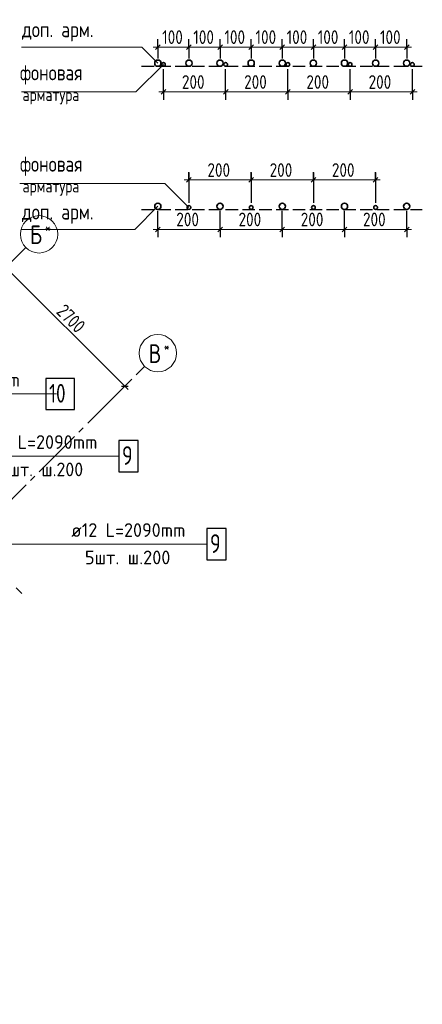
# Model space of a CAD drawing. Header units: millimetres. Extents: x 0 to 40165, y 0 to 42000.
# Tile 7 of 15: x 19796 to 26266, y 10016 to 25834. Entities that reach past the tile are written whole.
import ezdxf

# ---------------------------------------------------------------- set-up
doc = ezdxf.new("R2010")
doc.units = ezdxf.units.MM
doc.linetypes.add('______2', pattern=[270, 200, -70])
doc.linetypes.add('______5', pattern=[1100, 800, -100, 100, -100])
for name, color, linetype, lineweight in [('Standard', 7, 'Continuous', 25), ('ДОП Верх по Х', 7, 'Continuous', 25), ('Оси', 40, '______5', 18), ('Позиционная метка номер позиции', 7, 'Continuous', 13), ('Примечания', 7, 'Continuous', 25)]:
    doc.layers.add(name, color=color, linetype=linetype, lineweight=lineweight)
doc.styles.add('GOST 2.304-81', font='txt')
doc.styles.add('ISOCPEUR', font='txt')

msp = doc.modelspace()

# ---------------------------------------------------------------- linework, layer by layer
at = {"layer": 'Standard', "color": 7, "linetype": 'Continuous', "lineweight": 13, "transparency": 33554687}
for p, q in [((19575, 21854), (21484, 19945)), ((21484, 19945), (21537, 19892))]:
    msp.add_line(p, q, dxfattribs=at)
at = {"layer": 'Standard', "color": 251, "linetype": 'Continuous', "lineweight": -3, "true_color": 0x656565, "transparency": 33554687}
for p, q in [((21484, 19945), (20940, 19401)), ((21484, 19945), (21396, 19857)), ((21484, 19945), (21573, 20034)), ((19739, 16705), (19828, 16617))]:
    msp.add_line(p, q, dxfattribs=at)
at = {"layer": 'Standard', "color": 7, "linetype": 'Continuous', "lineweight": 25, "transparency": 33554687}
msp.add_line((21431, 19945), (21537, 19945), dxfattribs=at)
at = {"layer": 'ДОП Верх по Х', "color": 7, "linetype": 'Continuous', "lineweight": 13, "transparency": 33554687}
for p, q in [((18017, 19822), (20059, 19822)), ((19190, 18822), (21276, 18822)), ((20604, 17408), (22690, 17408))]:
    msp.add_line(p, q, dxfattribs=at)
at = {"layer": 'ДОП Верх по Х', "color": 7, "linetype": 'Continuous', "lineweight": 25, "transparency": 33554687}
for points in [[(20217, 19572), (20677, 19572), (20677, 20072), (20217, 20072), (20217, 19572)], [(21390, 18572), (21700, 18572), (21700, 19072), (21390, 19072), (21390, 18572)], [(22804, 17158), (23114, 17158), (23114, 17658), (22804, 17658), (22804, 17158)]]:
    msp.add_lwpolyline(points, dxfattribs=at)
at = {"layer": 'Оси', "color": 8, "linetype": '______5', "lineweight": -3, "transparency": 33554687}
for p, q in [((9292, 11572), (19895, 22174)), ((11555, 10016), (21804, 20265))]:
    msp.add_line(p, q, dxfattribs=at)
at = {"layer": 'Оси', "color": 7, "linetype": 'Continuous', "lineweight": 13, "transparency": 33554687}
for centre in [(20107, 22386), (22016, 20477)]:
    msp.add_circle(centre, 300, dxfattribs=at)
at = {"layer": 'Позиционная метка номер позиции', "color": 7, "linetype": 'Continuous', "lineweight": 13, "transparency": 33554687}
for points in [[(15727, 19265), (15727, 19822), (20390, 19822)], [(16252, 19380), (16252, 18822), (21390, 18822)], [(17279, 16249), (17279, 17408), (22804, 17408)]]:
    msp.add_lwpolyline(points, dxfattribs=at)
at = {"layer": 'Примечания', "color": 253, "linetype": 'Continuous', "lineweight": -3, "true_color": 0xa0a0a0, "transparency": 33554687}
for p, q in [((22016, 25394), (22016, 25519)), ((22516, 25394), (22516, 25519)), ((23016, 25394), (23016, 25519)), ((23516, 25394), (23516, 25519)), ((24016, 25394), (24016, 25519)), ((24516, 25394), (24516, 25519)), ((25016, 25394), (25016, 25519)), ((25516, 25394), (25516, 25519)), ((26016, 25394), (26016, 25519)), ((22016, 25394), (22016, 25269)), ((22016, 25394), (22016, 25211)), ((22516, 25394), (22516, 25269)), ((22516, 25394), (22516, 25211)), ((23016, 25394), (23016, 25269)), ((23016, 25394), (23016, 25211)), ((23516, 25394), (23516, 25269)), ((23516, 25394), (23516, 25211)), ((24016, 25394), (24016, 25269)), ((24016, 25394), (24016, 25211)), ((24516, 25394), (24516, 25269)), ((24516, 25394), (24516, 25211)), ((25016, 25394), (25016, 25269)), ((25016, 25394), (25016, 25211)), ((25516, 25394), (25516, 25269)), ((25516, 25394), (25516, 25211)), ((26016, 25394), (26016, 25269)), ((26016, 25394), (26016, 25211)), ((22106, 24673), (22106, 25041)), ((26106, 24673), (26106, 25041)), ((22106, 24673), (22106, 24798)), ((23106, 24673), (23106, 24798)), ((24106, 24673), (24106, 24798)), ((25106, 24673), (25106, 24798)), ((26106, 24673), (26106, 24798)), ((22106, 24673), (22106, 24548)), ((23106, 24673), (23106, 24548)), ((24106, 24673), (24106, 24548)), ((25106, 24673), (25106, 24548)), ((26106, 24673), (26106, 24548)), ((22516, 23259), (22516, 23384)), ((22516, 23378), (22516, 22917)), ((22516, 23259), (22516, 23134)), ((22516, 23259), (22516, 22892)), ((23516, 23259), (23516, 23384)), ((23516, 23378), (23516, 22917)), ((23516, 23259), (23516, 23134)), ((23516, 23259), (23516, 22892)), ((24516, 23259), (24516, 23384)), ((24516, 23378), (24516, 22917)), ((24516, 23259), (24516, 23134)), ((24516, 23259), (24516, 22892)), ((25516, 23259), (25516, 23384)), ((25516, 23378), (25516, 22917)), ((25516, 23259), (25516, 23134)), ((25516, 23259), (25516, 22892)), ((22016, 22465), (22016, 22762)), ((26016, 22465), (26016, 22762)), ((22016, 22465), (22016, 22590)), ((22016, 22465), (22016, 22340)), ((23016, 22465), (23016, 22590)), ((23016, 22465), (23016, 22340)), ((24016, 22465), (24016, 22590)), ((24016, 22465), (24016, 22340)), ((25016, 22465), (25016, 22590)), ((25016, 22465), (25016, 22340)), ((26016, 22465), (26016, 22590)), ((26016, 22465), (26016, 22340))]:
    msp.add_line(p, q, dxfattribs=at)
at = {"layer": 'Примечания', "color": 7, "linetype": 'Continuous', "lineweight": 13, "transparency": 33554687}
for p, q in [((22016, 25394), (21941, 25394)), ((22016, 25394), (22516, 25394)), ((22516, 25394), (23016, 25394)), ((23016, 25394), (23516, 25394)), ((23516, 25394), (24016, 25394)), ((24016, 25394), (24516, 25394)), ((24516, 25394), (25016, 25394)), ((25016, 25394), (25516, 25394)), ((25516, 25394), (26016, 25394)), ((26016, 25394), (26091, 25394)), ((22106, 24673), (22031, 24673)), ((22106, 24673), (23106, 24673)), ((23106, 24673), (24106, 24673)), ((24106, 24673), (25106, 24673)), ((25106, 24673), (26106, 24673)), ((26106, 24673), (26181, 24673)), ((22516, 23259), (22441, 23259)), ((22516, 23259), (23516, 23259)), ((23516, 23259), (24516, 23259)), ((24516, 23259), (25516, 23259)), ((25516, 23259), (25591, 23259)), ((22016, 22465), (21941, 22465)), ((22016, 22465), (23016, 22465)), ((23016, 22465), (24016, 22465)), ((24016, 22465), (25016, 22465)), ((25016, 22465), (26016, 22465)), ((26016, 22465), (26091, 22465))]:
    msp.add_line(p, q, dxfattribs=at)
at = {"layer": 'Примечания', "color": 7, "linetype": 'Continuous', "lineweight": 25, "transparency": 33554687}
for p, q in [((21979, 25356), (22054, 25431)), ((22479, 25356), (22554, 25431)), ((22979, 25356), (23054, 25431)), ((23479, 25356), (23554, 25431)), ((23979, 25356), (24054, 25431)), ((24479, 25356), (24554, 25431)), ((24979, 25356), (25054, 25431)), ((25479, 25356), (25554, 25431)), ((25979, 25356), (26054, 25431)), ((22069, 24636), (22144, 24711)), ((23069, 24636), (23144, 24711)), ((24069, 24636), (24144, 24711)), ((25069, 24636), (25144, 24711)), ((26069, 24636), (26144, 24711)), ((22479, 23222), (22554, 23297)), ((23479, 23222), (23554, 23297)), ((24479, 23222), (24554, 23297)), ((25479, 23222), (25554, 23297)), ((21979, 22427), (22054, 22502)), ((22979, 22427), (23054, 22502)), ((23979, 22427), (24054, 22502)), ((24979, 22427), (25054, 22502)), ((25979, 22427), (26054, 22502))]:
    msp.add_line(p, q, dxfattribs=at)
at = {"layer": 'Примечания', "color": 8, "linetype": '______2', "lineweight": -3, "true_color": 0x737373, "transparency": 33554687}
for p, q in [((21756, 25086), (26266, 25086)), ((21756, 22787), (26266, 22787))]:
    msp.add_line(p, q, dxfattribs=at)
at = {"layer": 'Примечания', "color": 7, "linetype": 'Continuous', "lineweight": 13, "transparency": 33554687}
for points in [[(19823, 25394), (21758, 25394), (22016, 25136)], [(22106, 25116), (21664, 24673), (19823, 24673)], [(22516, 22817), (22128, 23205), (19800, 23205)], [(22016, 22837), (21644, 22465), (19831, 22465)]]:
    msp.add_lwpolyline(points, dxfattribs=at)
at = {"layer": 'Примечания', "color": 253, "linetype": 'Continuous', "lineweight": -3, "true_color": 0xa0a0a0, "transparency": 33554687}
for points in [[(23106, 24673), (23106, 24690), (23106, 24690), (23106, 24690), (23106, 24690), (23106, 24690), (23106, 24690), (23106, 25041)], [(24106, 24673), (24106, 24690), (24106, 24690), (24106, 24690), (24106, 24690), (24106, 25041)], [(25106, 24673), (25106, 24690), (25106, 24690), (25106, 25041)], [(23016, 22465), (23016, 22482), (23016, 22482), (23016, 22482), (23016, 22482), (23016, 22482), (23016, 22482), (23016, 22762)], [(24016, 22465), (24016, 22482), (24016, 22482), (24016, 22482), (24016, 22482), (24016, 22762)], [(25016, 22465), (25016, 22482), (25016, 22482), (25016, 22762)]]:
    msp.add_lwpolyline(points, dxfattribs=at)
at = {"layer": 'Примечания', "color": 7, "linetype": 'Continuous', "lineweight": 35, "transparency": 33554687}
for centre, radius in [((22016, 25136), 50), ((22516, 25136), 50), ((23016, 25136), 50), ((23516, 25136), 50), ((24016, 25136), 50), ((24516, 25136), 50), ((25016, 25136), 50), ((25516, 25136), 50), ((26016, 25136), 50), ((22106, 25116), 30), ((23106, 25116), 30), ((24106, 25116), 30), ((25106, 25116), 30), ((26106, 25116), 30), ((22016, 22837), 50), ((22516, 22817), 30), ((23016, 22837), 50), ((23516, 22817), 30), ((24016, 22837), 50), ((24516, 22817), 30), ((25016, 22837), 50), ((25516, 22817), 30), ((26016, 22837), 50)]:
    msp.add_circle(centre, radius, dxfattribs=at)

# ---------------------------------------------------------------- texts
at = {"layer": 'Standard', "color": 7, "linetype": 'Continuous', "lineweight": 25, "transparency": 33554687, "insert": (20371, 21129), "char_height": 220, "width": 672.63, "attachment_point": 7, "rotation": 315, "style": 'GOST 2.304-81'}
msp.add_mtext('2700', dxfattribs=at)
at = {"layer": 'ДОП Верх по Х', "color": 7, "linetype": 'Continuous', "lineweight": 13, "transparency": 33554687, "attachment_point": 7, "style": 'ISOCPEUR'}
for s, insert, char_height, width in [('\\W0.94;ø12 L=2810mm ', (18037, 19939), 220, 2104.38), ('\\W0.75;10', (20267, 19682), 300, 472.27), ('\\W0.96;ø12 L=2090mm ', (19210, 18939), 220, 2150.53), ('\\W0.78;9', (21440, 18682), 300, 326.41), ('\\W0.95;21шт. ш.200 ', (19375, 18499), 220, 1819.89), ('\\W0.96;ø12 L=2090mm ', (20624, 17525), 220, 2150.52), ('\\W0.78;9', (22854, 17268), 300, 326.43), ('\\W0.97;5шт. ш.200 ', (20844, 17085), 220, 1712.32)]:
    msp.add_mtext(s, dxfattribs=dict(at, insert=insert, char_height=char_height, width=width))
at = {"layer": 'Оси', "color": 7, "linetype": 'Continuous', "lineweight": 25, "transparency": 33554687, "attachment_point": 7, "style": 'ISOCPEUR'}
for s, insert, char_height, width in [('\\W0.80;Б', (19960, 22229), 300, 359.83), ('\\W0.80;*', (20200, 22404), 180, 215.91), ('\\W0.80;В', (21869, 20319), 300, 359.84), ('\\W0.80;*', (22109, 20494), 180, 215.89)]:
    msp.add_mtext(s, dxfattribs=dict(at, insert=insert, char_height=char_height, width=width))
at = {"layer": 'Примечания', "color": 7, "linetype": 'Continuous', "lineweight": 25, "transparency": 33554687, "attachment_point": 7, "style": 'GOST 2.304-81'}
for s, insert, char_height, width in [('доп.\\~арм.', (19831, 25485), 250, 1208.65), ('100', (22086, 25444), 220, 485.09), ('100', (22586, 25444), 220, 485.09), ('100', (23086, 25444), 220, 485.09), ('100', (23586, 25444), 220, 485.09), ('100', (24086, 25444), 220, 485.09), ('100', (24586, 25444), 220, 485.09), ('100', (25086, 25444), 220, 485.09), ('100', (25586, 25444), 220, 485.09), ('фоновая', (19800, 24793), 250, 1173.25), ('200', (22403, 24723), 220, 531.97), ('200', (23403, 24723), 220, 531.97), ('200', (24403, 24723), 220, 531.97), ('200', (25403, 24723), 220, 531.97), ('арматура', (19841, 24473), 200, 1066.47), ('фоновая', (19800, 23325), 250, 1173.25), ('200', (22813, 23309), 220, 531.97), ('200', (23813, 23309), 220, 531.97), ('200', (24813, 23309), 220, 531.97), ('арматура', (19841, 23005), 200, 1066.47), ('доп.\\~арм.', (19831, 22556), 250, 1208.65), ('200', (22313, 22515), 220, 531.97), ('200', (23313, 22515), 220, 531.97), ('200', (24313, 22515), 220, 531.97), ('200', (25313, 22515), 220, 531.97)]:
    msp.add_mtext(s, dxfattribs=dict(at, insert=insert, char_height=char_height, width=width))

doc.saveas('drawing.dxf')
